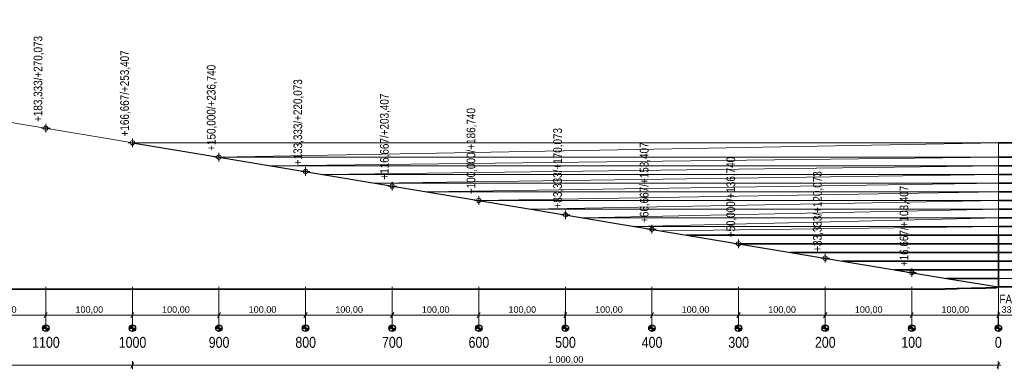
# Model space of a CAD drawing. Header units: metres. Extents: x -3374 to 8479, y -95 to 676.
# Tile 3 of 7: x -1144 to -7, y -95 to 309. Entities that reach past the tile are written whole.
import ezdxf

# ---------------------------------------------------------------- set-up
doc = ezdxf.new("R2010")
doc.units = ezdxf.units.M
doc.header["$MEASUREMENT"] = 0
for name, color, linetype, lineweight in [('704-L Płaszczyzny podejścia 3D2', 4, 'Continuous', 20), ('704-L Płaszczyzny podejścia 3D3', 152, 'Continuous', 30), ('704-L Płaszczyzny podejścia 3D38', 171, 'Continuous', 35), ('704-L Płaszczyzny podejścia 3D93', 254, 'Continuous', 13), ('706-L Płaszczyzny podejścia 3D dla 3_3 km2', 4, 'Continuous', 20), ('727-L Wymiary opisy dla przekroju 1_50001', 7, 'Continuous', 13), ('727-L Wymiary opisy dla przekroju 1_500085', 1, 'Continuous', 25), ('730-L Profil terenu 2D223', 35, 'Continuous', 35), ('730-L Profil terenu 2D4', 150, 'Continuous', 35)]:
    doc.layers.add(name, color=color, linetype=linetype, lineweight=lineweight)
doc.layers.add('727-L Wymiary opisy dla przekroju 1_5000', color=7, linetype='Continuous')
doc.styles.add('STYL_AUTOMATYCZNY_1', font='arial.ttf')
doc.styles.add('STYL_AUTOMATYCZNY_2', font='ARIALN.TTF')
doc.linetypes.add('Krawędź trawnika', pattern='A,0,[1,88_A.SC.03 Profile podejścia 1_50001.Shx,S=1.190476,R=0,X=0,Y=26.220759],-150,0', length=150)
doc.dimstyles.new('STYL_AUTOMATYCZNY__1', dxfattribs={"dimtxt": 7.5, "dimasz": 4.75, "dimexe": 0.18, "dimexo": 0.3, "dimgap": 0, "dimtad": 1, "dimtih": 1, "dimtoh": 1, "dimzin": 0, "dimdsep": 46, "dimtxsty": 'STYL_AUTOMATYCZNY_1', "dimblk": 'ARROWHEAD_2', "dimblk1": 'ARROWHEAD_2', "dimblk2": 'ARROWHEAD_2', "dimcen": 0.09, "dimclrd": 7, "dimclre": 7, "dimclrt": 1, "dimazin": 0, "dimtfac": 1, "dimtdec": 4, "dimtmove": 0, "dimatfit": 3, "dimfxl": 1, "dimtolj": 1, "dimtzin": 0, "dimarcsym": 0})
doc.dimstyles.new('STYL_AUTOMATYCZNY__2', dxfattribs={"dimtxt": 7.5, "dimasz": 4.75, "dimexe": 0.18, "dimexo": 0.0625, "dimgap": 0, "dimtad": 1, "dimtih": 1, "dimtoh": 1, "dimzin": 0, "dimdsep": 46, "dimtxsty": 'STYL_AUTOMATYCZNY_1', "dimblk": 'ARROWHEAD_2', "dimblk1": 'ARROWHEAD_2', "dimblk2": 'ARROWHEAD_2', "dimcen": 0.09, "dimse1": 1, "dimse2": 1, "dimclrd": 7, "dimclre": 7, "dimclrt": 1, "dimazin": 0, "dimtfac": 1, "dimtdec": 4, "dimtmove": 0, "dimatfit": 3, "dimfxl": 1, "dimtolj": 1, "dimtzin": 0, "dimarcsym": 0})

# ---------------------------------------------------------------- blocks, each defined once
blk = doc.blocks.new('*D23')
at = {"layer": '727-L Wymiary opisy dla przekroju 1_50001', "color": 7, "linetype": 'Continuous', "lineweight": 13}
for p, q in [((-1212.5, -29.6), (-1216.1, -35.8)), ((-1214.3, -47.3), (-1214.3, -28)), ((-1214.3, -32.7), (-1114.3, -32.7)), ((-1112.5, -29.6), (-1116.1, -35.8)), ((-1114.3, -47.3), (-1114.3, -28))]:
    blk.add_line(p, q, dxfattribs=at)
at = {"layer": '727-L Wymiary opisy dla przekroju 1_500085', "color": 1, "lineweight": 25, "insert": (-1180, -31.2), "char_height": 7.5, "attachment_point": 7, "style": 'STYL_AUTOMATYCZNY_1'}
blk.add_mtext('\\A1;{\\pql;\\fArial|b0|i0|c238|p0;\\W1.000000;100,00}', dxfattribs=at)
blk = doc.blocks.new('ARROWHEAD_2')
at = {"color": 0, "linetype": 'Continuous', "lineweight": 0}
for p, q in [((0, 0), (-1, 0)), ((-0.38, -0.66), (0.38, 0.66))]:
    blk.add_line(p, q, dxfattribs=at)
blk = doc.blocks.new('*D24')
at = {"layer": '727-L Wymiary opisy dla przekroju 1_50001', "color": 7, "linetype": 'Continuous', "lineweight": 13}
for p, q in [((-1112.5, -29.6), (-1116.1, -35.8)), ((-1114.3, -47.3), (-1114.3, -28)), ((-1114.3, -32.7), (-1014.3, -32.7)), ((-1012.5, -29.6), (-1016.1, -35.8)), ((-1014.3, -47.3), (-1014.3, -28))]:
    blk.add_line(p, q, dxfattribs=at)
at = {"layer": '727-L Wymiary opisy dla przekroju 1_500085', "color": 1, "lineweight": 25, "insert": (-1080, -31.2), "char_height": 7.5, "attachment_point": 7, "style": 'STYL_AUTOMATYCZNY_1'}
blk.add_mtext('\\A1;{\\pql;\\fArial|b0|i0|c238|p0;\\W1.000000;100,00}', dxfattribs=at)
blk = doc.blocks.new('*D25')
at = {"layer": '727-L Wymiary opisy dla przekroju 1_50001', "color": 7, "linetype": 'Continuous', "lineweight": 13}
for p, q in [((-1012.5, -29.6), (-1016.1, -35.8)), ((-1014.3, -47.3), (-1014.3, -28)), ((-1014.3, -32.7), (-914.3, -32.7)), ((-912.5, -29.6), (-916.1, -35.8)), ((-914.3, -47.3), (-914.3, -28))]:
    blk.add_line(p, q, dxfattribs=at)
at = {"layer": '727-L Wymiary opisy dla przekroju 1_500085', "color": 1, "lineweight": 25, "insert": (-980, -31.2), "char_height": 7.5, "attachment_point": 7, "style": 'STYL_AUTOMATYCZNY_1'}
blk.add_mtext('\\A1;{\\pql;\\fArial|b0|i0|c238|p0;\\W1.000000;100,00}', dxfattribs=at)
blk = doc.blocks.new('*D26')
at = {"layer": '727-L Wymiary opisy dla przekroju 1_50001', "color": 7, "linetype": 'Continuous', "lineweight": 13}
for p, q in [((-912.5, -29.6), (-916.1, -35.8)), ((-914.3, -47.3), (-914.3, -28)), ((-914.3, -32.7), (-814.3, -32.7)), ((-812.5, -29.6), (-816.1, -35.8)), ((-814.3, -47.3), (-814.3, -28))]:
    blk.add_line(p, q, dxfattribs=at)
at = {"layer": '727-L Wymiary opisy dla przekroju 1_500085', "color": 1, "lineweight": 25, "insert": (-880, -31.2), "char_height": 7.5, "attachment_point": 7, "style": 'STYL_AUTOMATYCZNY_1'}
blk.add_mtext('\\A1;{\\pql;\\fArial|b0|i0|c238|p0;\\W1.000000;100,00}', dxfattribs=at)
blk = doc.blocks.new('*D27')
at = {"layer": '727-L Wymiary opisy dla przekroju 1_50001', "color": 7, "linetype": 'Continuous', "lineweight": 13}
for p, q in [((-812.5, -29.6), (-816.1, -35.8)), ((-814.3, -47.3), (-814.3, -28)), ((-814.3, -32.7), (-714.3, -32.7)), ((-712.5, -29.6), (-716.1, -35.8)), ((-714.3, -47.3), (-714.3, -28))]:
    blk.add_line(p, q, dxfattribs=at)
at = {"layer": '727-L Wymiary opisy dla przekroju 1_500085', "color": 1, "lineweight": 25, "insert": (-780, -31.2), "char_height": 7.5, "attachment_point": 7, "style": 'STYL_AUTOMATYCZNY_1'}
blk.add_mtext('\\A1;{\\pql;\\fArial|b0|i0|c238|p0;\\W1.000000;100,00}', dxfattribs=at)
blk = doc.blocks.new('*D28')
at = {"layer": '727-L Wymiary opisy dla przekroju 1_50001', "color": 7, "linetype": 'Continuous', "lineweight": 13}
for p, q in [((-712.5, -29.6), (-716.1, -35.8)), ((-714.3, -47.3), (-714.3, -28)), ((-714.3, -32.7), (-614.3, -32.7)), ((-612.5, -29.6), (-616.1, -35.8)), ((-614.3, -47.3), (-614.3, -28))]:
    blk.add_line(p, q, dxfattribs=at)
at = {"layer": '727-L Wymiary opisy dla przekroju 1_500085', "color": 1, "lineweight": 25, "insert": (-680, -31.2), "char_height": 7.5, "attachment_point": 7, "style": 'STYL_AUTOMATYCZNY_1'}
blk.add_mtext('\\A1;{\\pql;\\fArial|b0|i0|c238|p0;\\W1.000000;100,00}', dxfattribs=at)
blk = doc.blocks.new('*D29')
at = {"layer": '727-L Wymiary opisy dla przekroju 1_50001', "color": 7, "linetype": 'Continuous', "lineweight": 13}
for p, q in [((-612.5, -29.6), (-616.1, -35.8)), ((-614.3, -47.3), (-614.3, -28)), ((-614.3, -32.7), (-514.3, -32.7)), ((-512.5, -29.6), (-516.1, -35.8)), ((-514.3, -47.3), (-514.3, -28))]:
    blk.add_line(p, q, dxfattribs=at)
at = {"layer": '727-L Wymiary opisy dla przekroju 1_500085', "color": 1, "lineweight": 25, "insert": (-580, -31.2), "char_height": 7.5, "attachment_point": 7, "style": 'STYL_AUTOMATYCZNY_1'}
blk.add_mtext('\\A1;{\\pql;\\fArial|b0|i0|c238|p0;\\W1.000000;100,00}', dxfattribs=at)
blk = doc.blocks.new('*D30')
at = {"layer": '727-L Wymiary opisy dla przekroju 1_50001', "color": 7, "linetype": 'Continuous', "lineweight": 13}
for p, q in [((-512.5, -29.6), (-516.1, -35.8)), ((-514.3, -47.3), (-514.3, -28)), ((-514.3, -32.7), (-414.3, -32.7)), ((-412.5, -29.6), (-416.1, -35.8)), ((-414.3, -47.3), (-414.3, -28))]:
    blk.add_line(p, q, dxfattribs=at)
at = {"layer": '727-L Wymiary opisy dla przekroju 1_500085', "color": 1, "lineweight": 25, "insert": (-480, -31.2), "char_height": 7.5, "attachment_point": 7, "style": 'STYL_AUTOMATYCZNY_1'}
blk.add_mtext('\\A1;{\\pql;\\fArial|b0|i0|c238|p0;\\W1.000000;100,00}', dxfattribs=at)
blk = doc.blocks.new('*D31')
at = {"layer": '727-L Wymiary opisy dla przekroju 1_50001', "color": 7, "linetype": 'Continuous', "lineweight": 13}
for p, q in [((-412.5, -29.6), (-416.1, -35.8)), ((-414.3, -47.3), (-414.3, -28)), ((-414.3, -32.7), (-314.3, -32.7)), ((-312.5, -29.6), (-316.1, -35.8)), ((-314.3, -47.3), (-314.3, -28))]:
    blk.add_line(p, q, dxfattribs=at)
at = {"layer": '727-L Wymiary opisy dla przekroju 1_500085', "color": 1, "lineweight": 25, "insert": (-380, -31.2), "char_height": 7.5, "attachment_point": 7, "style": 'STYL_AUTOMATYCZNY_1'}
blk.add_mtext('\\A1;{\\pql;\\fArial|b0|i0|c238|p0;\\W1.000000;100,00}', dxfattribs=at)
blk = doc.blocks.new('*D32')
at = {"layer": '727-L Wymiary opisy dla przekroju 1_50001', "color": 7, "linetype": 'Continuous', "lineweight": 13}
for p, q in [((-312.5, -29.6), (-316.1, -35.8)), ((-314.3, -47.3), (-314.3, -28)), ((-314.3, -32.7), (-214.3, -32.7)), ((-212.5, -29.6), (-216.1, -35.8)), ((-214.3, -47.3), (-214.3, -28))]:
    blk.add_line(p, q, dxfattribs=at)
at = {"layer": '727-L Wymiary opisy dla przekroju 1_500085', "color": 1, "lineweight": 25, "insert": (-280, -31.2), "char_height": 7.5, "attachment_point": 7, "style": 'STYL_AUTOMATYCZNY_1'}
blk.add_mtext('\\A1;{\\pql;\\fArial|b0|i0|c238|p0;\\W1.000000;100,00}', dxfattribs=at)
blk = doc.blocks.new('*D33')
at = {"layer": '727-L Wymiary opisy dla przekroju 1_50001', "color": 7, "linetype": 'Continuous', "lineweight": 13}
for p, q in [((-212.5, -29.6), (-216.1, -35.8)), ((-214.3, -47.3), (-214.3, -28)), ((-214.3, -32.7), (-114.3, -32.7)), ((-112.5, -29.6), (-116.1, -35.8)), ((-114.3, -47.3), (-114.3, -28))]:
    blk.add_line(p, q, dxfattribs=at)
at = {"layer": '727-L Wymiary opisy dla przekroju 1_500085', "color": 1, "lineweight": 25, "insert": (-180, -31.2), "char_height": 7.5, "attachment_point": 7, "style": 'STYL_AUTOMATYCZNY_1'}
blk.add_mtext('\\A1;{\\pql;\\fArial|b0|i0|c238|p0;\\W1.000000;100,00}', dxfattribs=at)
blk = doc.blocks.new('*D34')
at = {"layer": '727-L Wymiary opisy dla przekroju 1_50001', "color": 7, "linetype": 'Continuous', "lineweight": 13}
for p, q in [((-112.5, -29.6), (-116.1, -35.8)), ((-114.3, -47.3), (-114.3, -28)), ((-114.3, -32.7), (-14.3, -32.7)), ((-12.5, -29.6), (-16.1, -35.8)), ((-14.3, -47.3), (-14.3, -28))]:
    blk.add_line(p, q, dxfattribs=at)
at = {"layer": '727-L Wymiary opisy dla przekroju 1_500085', "color": 1, "lineweight": 25, "insert": (-80, -31.2), "char_height": 7.5, "attachment_point": 7, "style": 'STYL_AUTOMATYCZNY_1'}
blk.add_mtext('\\A1;{\\pql;\\fArial|b0|i0|c238|p0;\\W1.000000;100,00}', dxfattribs=at)
blk = doc.blocks.new('*D35')
at = {"layer": '727-L Wymiary opisy dla przekroju 1_50001', "color": 7, "linetype": 'Continuous', "lineweight": 13}
for p, q in [((-12.5, -29.6), (-16.1, -35.8)), ((-14.3, -32.7), (19, -32.7)), ((20.8, -29.6), (17.2, -35.8)), ((19, -47.3), (19, -28))]:
    blk.add_line(p, q, dxfattribs=at)
at = {"layer": '727-L Wymiary opisy dla przekroju 1_500085', "color": 1, "lineweight": 25, "insert": (-10.5, -31.2), "char_height": 7.5, "attachment_point": 7, "style": 'STYL_AUTOMATYCZNY_1'}
blk.add_mtext('\\A1;{\\pql;\\fArial|b0|i0|c238|p0;\\W1.000000;33,30}', dxfattribs=at)
blk = doc.blocks.new('*D74')
at = {"layer": '727-L Wymiary opisy dla przekroju 1_50001', "color": 7, "linetype": 'Continuous', "lineweight": 13}
for p, q in [((-3012.5, -87.3), (-3016.1, -93.6)), ((-3014.3, -95.1), (-3014.3, -85.7)), ((-3014.3, -90.4), (-2014.3, -90.4)), ((-2012.5, -87.3), (-2016.1, -93.6)), ((-2014.3, -95.1), (-2014.3, -85.7)), ((-2014.3, -90.4), (-1014.3, -90.4))]:
    blk.add_line(p, q, dxfattribs=at)
at = {"layer": '727-L Wymiary opisy dla przekroju 1_500085', "color": 1, "lineweight": 25, "insert": (-2534.3, -88.9), "char_height": 7.5, "attachment_point": 7, "style": 'STYL_AUTOMATYCZNY_1'}
blk.add_mtext('\\A1;{\\pql;\\fArial|b0|i0|c238|p0;\\W1.000000;1\xa0000,00}', dxfattribs=at)
blk = doc.blocks.new('*D75')
at = {"layer": '727-L Wymiary opisy dla przekroju 1_50001', "color": 7, "linetype": 'Continuous', "lineweight": 13}
for p, q in [((-2012.5, -87.3), (-2016.1, -93.6)), ((-2014.3, -90.4), (-1014.3, -90.4)), ((-1012.5, -87.3), (-1016.1, -93.6)), ((-1014.3, -95.1), (-1014.3, -85.7)), ((-1014.3, -90.4), (-14.3, -90.4))]:
    blk.add_line(p, q, dxfattribs=at)
at = {"layer": '727-L Wymiary opisy dla przekroju 1_500085', "color": 1, "lineweight": 25, "insert": (-1534.3, -88.9), "char_height": 7.5, "attachment_point": 7, "style": 'STYL_AUTOMATYCZNY_1'}
blk.add_mtext('\\A1;{\\pql;\\fArial|b0|i0|c238|p0;\\W1.000000;1\xa0000,00}', dxfattribs=at)
blk = doc.blocks.new('*D76')
at = {"layer": '727-L Wymiary opisy dla przekroju 1_50001', "color": 7, "linetype": 'Continuous', "lineweight": 13}
for p, q in [((-1012.5, -87.3), (-1016.1, -93.6)), ((-1014.3, -90.4), (-14.3, -90.4)), ((-16.1, -93.6), (-12.5, -87.3)), ((-14.3, -95.1), (-14.3, -85.7)), ((-14.3, -90.4), (-11.2, -90.4))]:
    blk.add_line(p, q, dxfattribs=at)
at = {"layer": '727-L Wymiary opisy dla przekroju 1_500085', "color": 1, "lineweight": 25, "insert": (-534.3, -88.9), "char_height": 7.5, "attachment_point": 7, "style": 'STYL_AUTOMATYCZNY_1'}
blk.add_mtext('\\A1;{\\pql;\\fArial|b0|i0|c238|p0;\\W1.000000;1\xa0000,00}', dxfattribs=at)

msp = doc.modelspace()

# ---------------------------------------------------------------- hatches: boundary and pattern name
at = {"layer": '727-L Wymiary opisy dla przekroju 1_500085', "linetype": 'Continuous', "lineweight": 25}
for points in [[(-1114.255, -47.622), (-1114.255, -43.872), (-1115.69, -44.158), (-1116.906, -44.971), (-1117.719, -46.187), (-1118.005, -47.622)], [(-1014.255, -47.622), (-1014.255, -43.872), (-1015.69, -44.158), (-1016.906, -44.971), (-1017.719, -46.187), (-1018.005, -47.622)], [(-914.255, -47.622), (-914.255, -43.872), (-915.69, -44.158), (-916.906, -44.971), (-917.719, -46.187), (-918.005, -47.622)], [(-814.255, -47.622), (-814.255, -43.872), (-815.69, -44.158), (-816.906, -44.971), (-817.719, -46.187), (-818.005, -47.622)], [(-714.255, -47.622), (-714.255, -43.872), (-715.69, -44.158), (-716.906, -44.971), (-717.719, -46.187), (-718.005, -47.622)], [(-614.255, -47.622), (-614.255, -43.872), (-615.69, -44.158), (-616.906, -44.971), (-617.719, -46.187), (-618.005, -47.622)], [(-514.255, -47.622), (-514.255, -43.872), (-515.69, -44.158), (-516.906, -44.971), (-517.719, -46.187), (-518.005, -47.622)], [(-414.255, -47.622), (-414.255, -43.872), (-415.69, -44.158), (-416.906, -44.971), (-417.719, -46.187), (-418.005, -47.622)], [(-314.255, -47.622), (-314.255, -43.872), (-315.69, -44.158), (-316.906, -44.971), (-317.719, -46.187), (-318.005, -47.622)], [(-214.255, -47.622), (-214.255, -43.872), (-215.69, -44.158), (-216.906, -44.971), (-217.719, -46.187), (-218.005, -47.622)], [(-114.255, -47.622), (-114.255, -43.872), (-115.69, -44.158), (-116.906, -44.971), (-117.719, -46.187), (-118.005, -47.622)], [(-14.255, -47.622), (-14.255, -43.872), (-15.69, -44.158), (-16.906, -44.971), (-17.719, -46.187), (-18.005, -47.622)], [(-1114.255, -47.622), (-1114.255, -51.372), (-1112.82, -51.087), (-1111.603, -50.274), (-1110.79, -49.057), (-1110.505, -47.622)], [(-1014.255, -47.622), (-1014.255, -51.372), (-1012.82, -51.087), (-1011.603, -50.274), (-1010.79, -49.057), (-1010.505, -47.622)], [(-914.255, -47.622), (-914.255, -51.372), (-912.82, -51.087), (-911.603, -50.274), (-910.79, -49.057), (-910.505, -47.622)], [(-814.255, -47.622), (-814.255, -51.372), (-812.82, -51.087), (-811.603, -50.274), (-810.79, -49.057), (-810.505, -47.622)], [(-714.255, -47.622), (-714.255, -51.372), (-712.82, -51.087), (-711.603, -50.274), (-710.79, -49.057), (-710.505, -47.622)], [(-614.255, -47.622), (-614.255, -51.372), (-612.82, -51.087), (-611.603, -50.274), (-610.79, -49.057), (-610.505, -47.622)], [(-514.255, -47.622), (-514.255, -51.372), (-512.82, -51.087), (-511.603, -50.274), (-510.79, -49.057), (-510.505, -47.622)], [(-414.255, -47.622), (-414.255, -51.372), (-412.82, -51.087), (-411.603, -50.274), (-410.79, -49.057), (-410.505, -47.622)], [(-314.255, -47.622), (-314.255, -51.372), (-312.82, -51.087), (-311.603, -50.274), (-310.79, -49.057), (-310.505, -47.622)], [(-214.255, -47.622), (-214.255, -51.372), (-212.82, -51.087), (-211.603, -50.274), (-210.79, -49.057), (-210.505, -47.622)], [(-114.255, -47.622), (-114.255, -51.372), (-112.82, -51.087), (-111.603, -50.274), (-110.79, -49.057), (-110.505, -47.622)], [(-14.255, -47.622), (-14.255, -51.372), (-12.82, -51.087), (-11.603, -50.274), (-10.79, -49.057), (-10.505, -47.622)]]:
    msp.add_hatch(color=1, dxfattribs=at).paths.add_polyline_path(points)

# ---------------------------------------------------------------- linework, layer by layer
at = {"layer": '704-L Płaszczyzny podejścia 3D2', "color": 4, "linetype": 'Continuous', "lineweight": 20}
for p, q in [((19.045, 10), (-14.255, 10)), ((-14.255, 0), (19.045, 0))]:
    msp.add_line(p, q, dxfattribs=at)
at = {"layer": '704-L Płaszczyzny podejścia 3D3', "color": 152, "linetype": 'Continuous', "lineweight": 30}
for p, q in [((-1014.255, 166.667), (-914.255, 150)), ((-914.255, 150), (-854.255, 140)), ((-854.255, 140), (-794.255, 130)), ((-794.255, 130), (-734.255, 120)), ((-734.255, 120), (-674.255, 110)), ((-674.255, 110), (-614.255, 100)), ((-614.255, 100), (-554.255, 90)), ((-554.255, 90), (-494.255, 80)), ((-494.255, 80), (-434.255, 70)), ((-434.255, 70), (-374.255, 60)), ((-374.255, 60), (-314.255, 50)), ((-314.255, 50), (-254.255, 40)), ((-254.255, 40), (-194.255, 30)), ((-194.255, 30), (-134.255, 20)), ((-134.255, 20), (-74.255, 10)), ((-74.255, 10), (-14.255, 0))]:
    msp.add_line(p, q, dxfattribs=at)
at = {"layer": '704-L Płaszczyzny podejścia 3D38', "color": 171, "linetype": 'Continuous', "lineweight": 35}
for p, q in [((19.045, 166.667), (-14.255, 166.667)), ((19.045, 150), (-14.255, 150)), ((19.045, 140), (-14.255, 140)), ((19.045, 130), (-14.255, 130)), ((19.045, 120), (-14.255, 120)), ((19.045, 110), (-14.255, 110)), ((19.045, 100), (-14.255, 100)), ((19.045, 90), (-14.255, 90)), ((19.045, 80), (-14.255, 80)), ((19.045, 70), (-14.255, 70)), ((-14.255, 60), (-374.255, 60)), ((19.045, 60), (-14.255, 60)), ((-14.255, 50), (-14.255, 60)), ((-14.255, 50), (-314.255, 50)), ((19.045, 50), (-14.255, 50)), ((-14.255, 40), (-14.255, 50)), ((-14.255, 40), (-254.255, 40)), ((19.045, 40), (-14.255, 40)), ((-14.255, 30), (-14.255, 40)), ((-14.255, 30), (-194.255, 30)), ((19.045, 30), (-14.255, 30)), ((-14.255, 20), (-14.255, 30)), ((-14.255, 20), (-134.255, 20)), ((19.045, 20), (-14.255, 20)), ((-14.255, 10), (-14.255, 20)), ((-14.255, 10), (-74.255, 10)), ((-14.255, 0), (-14.255, 10))]:
    msp.add_line(p, q, dxfattribs=at)
at = {"layer": '704-L Płaszczyzny podejścia 3D93', "color": 254, "linetype": 'Continuous', "lineweight": 13}
for p, q in [((-14.255, 166.667), (-1014.255, 166.667)), ((-14.255, 166.667), (-914.255, 150)), ((-14.255, 150), (-14.255, 166.667)), ((-14.255, 150), (-914.255, 150)), ((-14.255, 150), (-854.255, 140)), ((-14.255, 140), (-14.255, 150)), ((-14.255, 140), (-854.255, 140)), ((-14.255, 140), (-794.255, 130)), ((-14.255, 130), (-14.255, 140)), ((-14.255, 130), (-794.255, 130)), ((-14.255, 130), (-734.255, 120)), ((-14.255, 120), (-14.255, 130)), ((-14.255, 120), (-734.255, 120)), ((-14.255, 120), (-674.255, 110)), ((-14.255, 110), (-14.255, 120)), ((-14.255, 110), (-674.255, 110)), ((-14.255, 110), (-614.255, 100)), ((-14.255, 100), (-14.255, 110)), ((-14.255, 100), (-614.255, 100)), ((-14.255, 100), (-554.255, 90)), ((-14.255, 90), (-14.255, 100)), ((-14.255, 90), (-554.255, 90)), ((-14.255, 90), (-494.255, 80)), ((-14.255, 80), (-494.255, 80)), ((-14.255, 80), (-434.255, 70)), ((-14.255, 80), (-14.255, 90)), ((-14.255, 70), (-14.255, 80)), ((-14.255, 70), (-434.255, 70)), ((-14.255, 70), (-403.255, 64.833)), ((-14.255, 60), (-14.255, 70))]:
    msp.add_line(p, q, dxfattribs=at)
at = {"layer": '706-L Płaszczyzny podejścia 3D dla 3_3 km2', "color": 4, "linetype": 'Continuous', "lineweight": 20}
for p, q in [((-1154.255, 190), (-1094.255, 180)), ((-1094.255, 180), (-1034.255, 170)), ((-1034.255, 170), (-1014.255, 166.667))]:
    msp.add_line(p, q, dxfattribs=at)
at = {"layer": '727-L Wymiary opisy dla przekroju 1_50001', "color": 7, "linetype": 'Continuous', "lineweight": 13}
for p, q in [((-1119.255, 183.333), (-1109.255, 183.333)), ((-1114.255, 178.333), (-1114.255, 188.333)), ((-1014.255, 161.667), (-1014.255, 171.667)), ((-1019.255, 166.667), (-1009.255, 166.667)), ((-919.255, 150), (-909.255, 150)), ((-914.255, 145), (-914.255, 155)), ((-814.255, 128.333), (-814.255, 138.333)), ((-819.255, 133.333), (-809.255, 133.333)), ((-719.255, 116.667), (-709.255, 116.667)), ((-714.255, 111.667), (-714.255, 121.667)), ((-614.255, 95), (-614.255, 105)), ((-619.255, 100), (-609.255, 100)), ((-519.255, 83.333), (-509.255, 83.333)), ((-514.255, 78.333), (-514.255, 88.333)), ((-414.255, 61.667), (-414.255, 71.667)), ((-419.255, 66.667), (-409.255, 66.667)), ((-319.255, 50), (-309.255, 50)), ((-314.255, 45), (-314.255, 55)), ((-214.255, 28.333), (-214.255, 38.333)), ((-219.255, 33.333), (-209.255, 33.333)), ((-119.255, 16.667), (-109.255, 16.667)), ((-114.255, 11.667), (-114.255, 21.667)), ((-1114.255, 0), (-1114.255, -47.622)), ((-1014.255, 0), (-1014.255, -47.622)), ((-914.255, 0), (-914.255, -47.622)), ((-814.255, 0), (-814.255, -47.622)), ((-714.255, 0), (-714.255, -47.622)), ((-614.255, 0), (-614.255, -47.622)), ((-514.255, 0), (-514.255, -47.622)), ((-414.255, 0), (-414.255, -47.622)), ((-314.255, 0), (-314.255, -47.622)), ((-214.255, 0), (-214.255, -47.622)), ((-114.255, 0), (-114.255, -47.622)), ((-14.255, 0), (-14.255, -47.622))]:
    msp.add_line(p, q, dxfattribs=at)
for centre in [(-1114.255, 183.333), (-1014.255, 166.667), (-914.255, 150), (-814.255, 133.333), (-714.255, 116.667), (-614.255, 100), (-514.255, 83.333), (-414.255, 66.667), (-314.255, 50), (-214.255, 33.333), (-114.255, 16.667)]:
    msp.add_circle(centre, 2.5, dxfattribs=at)
at = {"layer": '727-L Wymiary opisy dla przekroju 1_500085', "color": 1, "linetype": 'Continuous', "lineweight": 25}
for p, q in [((-1114.255, -43.872), (-1114.255, -51.372)), ((-1014.255, -43.872), (-1014.255, -51.372)), ((-914.255, -43.872), (-914.255, -51.372)), ((-814.255, -43.872), (-814.255, -51.372)), ((-714.255, -43.872), (-714.255, -51.372)), ((-614.255, -43.872), (-614.255, -51.372)), ((-514.255, -43.872), (-514.255, -51.372)), ((-414.255, -43.872), (-414.255, -51.372)), ((-314.255, -43.872), (-314.255, -51.372)), ((-214.255, -43.872), (-214.255, -51.372)), ((-114.255, -43.872), (-114.255, -51.372)), ((-14.255, -43.872), (-14.255, -51.372)), ((-1118.005, -47.622), (-1110.505, -47.622)), ((-1018.005, -47.622), (-1010.505, -47.622)), ((-918.005, -47.622), (-910.505, -47.622)), ((-818.005, -47.622), (-810.505, -47.622)), ((-718.005, -47.622), (-710.505, -47.622)), ((-618.005, -47.622), (-610.505, -47.622)), ((-518.005, -47.622), (-510.505, -47.622)), ((-418.005, -47.622), (-410.505, -47.622)), ((-318.005, -47.622), (-310.505, -47.622)), ((-218.005, -47.622), (-210.505, -47.622)), ((-118.005, -47.622), (-110.505, -47.622)), ((-18.005, -47.622), (-10.505, -47.622))]:
    msp.add_line(p, q, dxfattribs=at)
for centre in [(-1114.255, -47.622), (-1014.255, -47.622), (-914.255, -47.622), (-814.255, -47.622), (-714.255, -47.622), (-614.255, -47.622), (-514.255, -47.622), (-414.255, -47.622), (-314.255, -47.622), (-214.255, -47.622), (-114.255, -47.622), (-14.255, -47.622)]:
    msp.add_circle(centre, 3.75, dxfattribs=at)
at = {"layer": '730-L Profil terenu 2D223', "color": 35, "linetype": 'Krawędź trawnika', "lineweight": 35}
for points in [[(-14.255, 0), (-15.75, -0.121), (-17.255, -0.969), (-25.61, -1.165), (-25.966, -1.16), (-26.33, -1.156), (-28.418, -1.163), (-28.931, -1.172), (-29.432, -1.182), (-29.953, -1.192), (-30.498, -1.203), (-31.066, -1.214), (-31.662, -1.226), (-32.287, -1.238), (-32.915, -1.251), (-32.997, -1.251), (-33.012, -1.251), (-33.078, -1.252), (-34.835, -1.267), (-35.846, -1.276), (-36.611, -1.283), (-36.842, -1.285), (-37.096, -1.288), (-38.113, -1.271), (-41.885, -1.332), (-45.825, -1.401), (-59.657, -1.648), (-61.752, -1.712), (-61.836, -1.715), (-61.975, -1.772), (-63.159, -2.21), (-71.423, -2.276), (-72.064, -2.284), (-72.766, -2.292), (-73.536, -2.3), (-74.383, -2.31), (-75.316, -2.32), (-76.349, -2.331), (-77, -2.339), (-77.333, -2.342), (-1018.292, -2.342)], [(-1018.292, -2.342), (-3314.255, -2.342)]]:
    msp.add_lwpolyline(points, dxfattribs=at)
at = {"layer": '730-L Profil terenu 2D4', "color": 150, "linetype": 'Continuous', "lineweight": 35}
msp.add_lwpolyline([(-14.255, 0), (-14.195, 0), (-10.865, 0.052), (-10.855, 0.062), (-10.805, 0.062), (-5.105, 0.25), (9.895, 0.25), (15.595, 0.062), (15.645, 0.062), (15.655, 0.052), (19.045, 0)], dxfattribs=at)

# ---------------------------------------------------------------- texts
at = {"layer": '727-L Wymiary opisy dla przekroju 1_50001', "color": 7, "linetype": 'Continuous', "lineweight": 13, "style": 'STYL_AUTOMATYCZNY_2'}
for s, insert, char_height, attachment_point in [('\\A1;{\\pql;\\fArial Narrow|b0|i0|c238|p0;\\W1.000000;FATO}', (-13.042, -8.978), 10, 1), ('\\A1;{\\pqr;\\fArial Narrow|b0|i0|c238|p0;\\W1.000000;1\\fArial Narrow|b0|i0|c238|p0;\\W1.000000;1\\fArial Narrow|b0|i0|c238|p0;\\W1.000000;00}', (-1098.159, -57.704), 12.5, 3), ('\\A1;{\\pqr;\\fArial Narrow|b0|i0|c238|p0;\\W1.000000;10\\fArial Narrow|b0|i0|c238|p0;\\W1.000000;00}', (-998.158, -57.704), 12.5, 3), ('\\A1;{\\pqr;\\fArial Narrow|b0|i0|c238|p0;\\W1.000000;9\\fArial Narrow|b0|i0|c238|p0;\\W1.000000;00}', (-902.183, -57.704), 12.5, 3), ('\\A1;{\\pqr;\\fArial Narrow|b0|i0|c238|p0;\\W1.000000;8\\fArial Narrow|b0|i0|c238|p0;\\W1.000000;00}', (-802.183, -57.704), 12.5, 3), ('\\A1;{\\pqr;\\fArial Narrow|b0|i0|c238|p0;\\W1.000000;7\\fArial Narrow|b0|i0|c238|p0;\\W1.000000;00}', (-702.183, -57.704), 12.5, 3), ('\\A1;{\\pqr;\\fArial Narrow|b0|i0|c238|p0;\\W1.000000;6\\fArial Narrow|b0|i0|c238|p0;\\W1.000000;00}', (-602.183, -57.704), 12.5, 3), ('\\A1;{\\pqr;\\fArial Narrow|b0|i0|c238|p0;\\W1.000000;5\\fArial Narrow|b0|i0|c238|p0;\\W1.000000;00}', (-502.183, -57.704), 12.5, 3), ('\\A1;{\\pqr;\\fArial Narrow|b0|i0|c238|p0;\\W1.000000;4\\fArial Narrow|b0|i0|c238|p0;\\W1.000000;00}', (-402.183, -57.704), 12.5, 3), ('\\A1;{\\pqr;\\fArial Narrow|b0|i0|c238|p0;\\W1.000000;3\\fArial Narrow|b0|i0|c238|p0;\\W1.000000;00}', (-302.183, -57.704), 12.5, 3), ('\\A1;{\\pqr;\\fArial Narrow|b0|i0|c238|p0;\\W1.000000;20\\fArial Narrow|b0|i0|c238|p0;\\W1.000000;0}', (-202.183, -57.704), 12.5, 3), ('\\A1;{\\pql;\\fArial Narrow|b0|i0|c238|p0;\\W1.000000;10\\fArial Narrow|b0|i0|c238|p0;\\W1.000000;0}', (-126.327, -57.704), 12.5, 1), ('\\A1;{\\pql;\\fArial Narrow|b0|i0|c238|p0;\\W1.000000;0}', (-18.279, -57.704), 12.5, 1)]:
    msp.add_mtext(s, dxfattribs=dict(at, insert=insert, char_height=char_height, attachment_point=attachment_point))
at = {"layer": '727-L Wymiary opisy dla przekroju 1_500085', "color": 1, "lineweight": 25, "char_height": 10, "attachment_point": 7, "rotation": 90, "style": 'STYL_AUTOMATYCZNY_2'}
for s, insert in [('\\A1;{\\pql;\\fArial Narrow|b0|i0|c238|p0;\\W1.000000;+183,333/+270,073}', (-1116.411, 190.675)), ('\\A1;{\\pql;\\fArial Narrow|b0|i0|c238|p0;\\W1.000000;+166,667/+253,407}', (-1016.411, 174.009)), ('\\A1;{\\pql;\\fArial Narrow|b0|i0|c238|p0;\\W1.000000;+150,000/+236,740}', (-916.411, 157.342)), ('\\A1;{\\pql;\\fArial Narrow|b0|i0|c238|p0;\\W1.000000;+133,333/+220,073}', (-816.411, 140.675)), ('\\A1;{\\pql;\\fArial Narrow|b0|i0|c238|p0;\\W1.000000;+116,667/+203,407}', (-716.411, 124.009)), ('\\A1;{\\pql;\\fArial Narrow|b0|i0|c238|p0;\\W1.000000;+100,000/+186,740}', (-616.411, 107.342)), ('\\A1;{\\pql;\\fArial Narrow|b0|i0|c238|p0;\\W1.000000;+83,333/+170,073}', (-516.411, 90.675)), ('\\A1;{\\pql;\\fArial Narrow|b0|i0|c238|p0;\\W1.000000;+66,667/+153,407}', (-416.411, 74.009)), ('\\A1;{\\pql;\\fArial Narrow|b0|i0|c238|p0;\\W1.000000;+50,000/+136,740}', (-316.411, 57.342)), ('\\A1;{\\pql;\\fArial Narrow|b0|i0|c238|p0;\\W1.000000;+33,333/+120,073}', (-216.411, 40.675)), ('\\A1;{\\pql;\\fArial Narrow|b0|i0|c238|p0;\\W1.000000;+16,667/+103,407}', (-116.411, 24.009))]:
    msp.add_mtext(s, dxfattribs=dict(at, insert=insert))

# ---------------------------------------------------------------- dimensions: what is measured, and where the dimension line sits
at = {"layer": '727-L Wymiary opisy dla przekroju 1_5000', "color": 7, "linetype": 'Continuous', "lineweight": 13}
for base, p1, p2, dimstyle, picture, middle in [((-1114.255, -32.711), (-1214.255, -47.622), (-1114.255, -47.622), 'STYL_AUTOMATYCZNY__1', '*D23', (-1164.567, -27.461)), ((-1014.255, -32.711), (-1114.255, -47.622), (-1014.255, -47.622), 'STYL_AUTOMATYCZNY__1', '*D24', (-1064.567, -27.461)), ((-914.255, -32.711), (-1014.255, -47.622), (-914.255, -47.622), 'STYL_AUTOMATYCZNY__1', '*D25', (-964.567, -27.461)), ((-814.255, -32.711), (-914.255, -47.622), (-814.255, -47.622), 'STYL_AUTOMATYCZNY__1', '*D26', (-864.567, -27.461)), ((-714.255, -32.711), (-814.255, -47.622), (-714.255, -47.622), 'STYL_AUTOMATYCZNY__1', '*D27', (-764.567, -27.461)), ((-614.255, -32.711), (-714.255, -47.622), (-614.255, -47.622), 'STYL_AUTOMATYCZNY__1', '*D28', (-664.567, -27.461)), ((-514.255, -32.711), (-614.255, -47.622), (-514.255, -47.622), 'STYL_AUTOMATYCZNY__1', '*D29', (-564.567, -27.461)), ((-414.255, -32.711), (-514.255, -47.622), (-414.255, -47.622), 'STYL_AUTOMATYCZNY__1', '*D30', (-464.567, -27.461)), ((-314.255, -32.711), (-414.255, -47.622), (-314.255, -47.622), 'STYL_AUTOMATYCZNY__1', '*D31', (-364.567, -27.461)), ((-214.255, -32.711), (-314.255, -47.622), (-214.255, -47.622), 'STYL_AUTOMATYCZNY__1', '*D32', (-264.567, -27.461)), ((-114.255, -32.711), (-214.255, -47.622), (-114.255, -47.622), 'STYL_AUTOMATYCZNY__1', '*D33', (-164.567, -27.461)), ((-14.255, -32.711), (-114.255, -47.622), (-14.255, -47.622), 'STYL_AUTOMATYCZNY__1', '*D34', (-64.567, -27.461)), ((19.045, -32.711), (-14.255, -47.622), (19.045, -47.622), 'STYL_AUTOMATYCZNY__1', '*D35', (2.089, -27.461)), ((-2014.255, -90.435), (-3014.255, -47.622), (-2014.255, -47.622), 'STYL_AUTOMATYCZNY__2', '*D74', (-2514.552, -85.185)), ((-1014.255, -90.435), (-2014.255, -47.622), (-1014.255, -47.622), 'STYL_AUTOMATYCZNY__2', '*D75', (-1514.552, -85.185)), ((-14.255, -90.435), (-1014.255, -47.622), (-14.255, -47.622), 'STYL_AUTOMATYCZNY__2', '*D76', (-514.552, -85.185))]:
    dim = msp.add_linear_dim(base=base, p1=p1, p2=p2, dimstyle=dimstyle, dxfattribs=at)
    dim.commit()
    dim.dimension.update_dxf_attribs({"geometry": picture, "text_midpoint": middle, "dimtype": 160})

doc.saveas('drawing.dxf')
